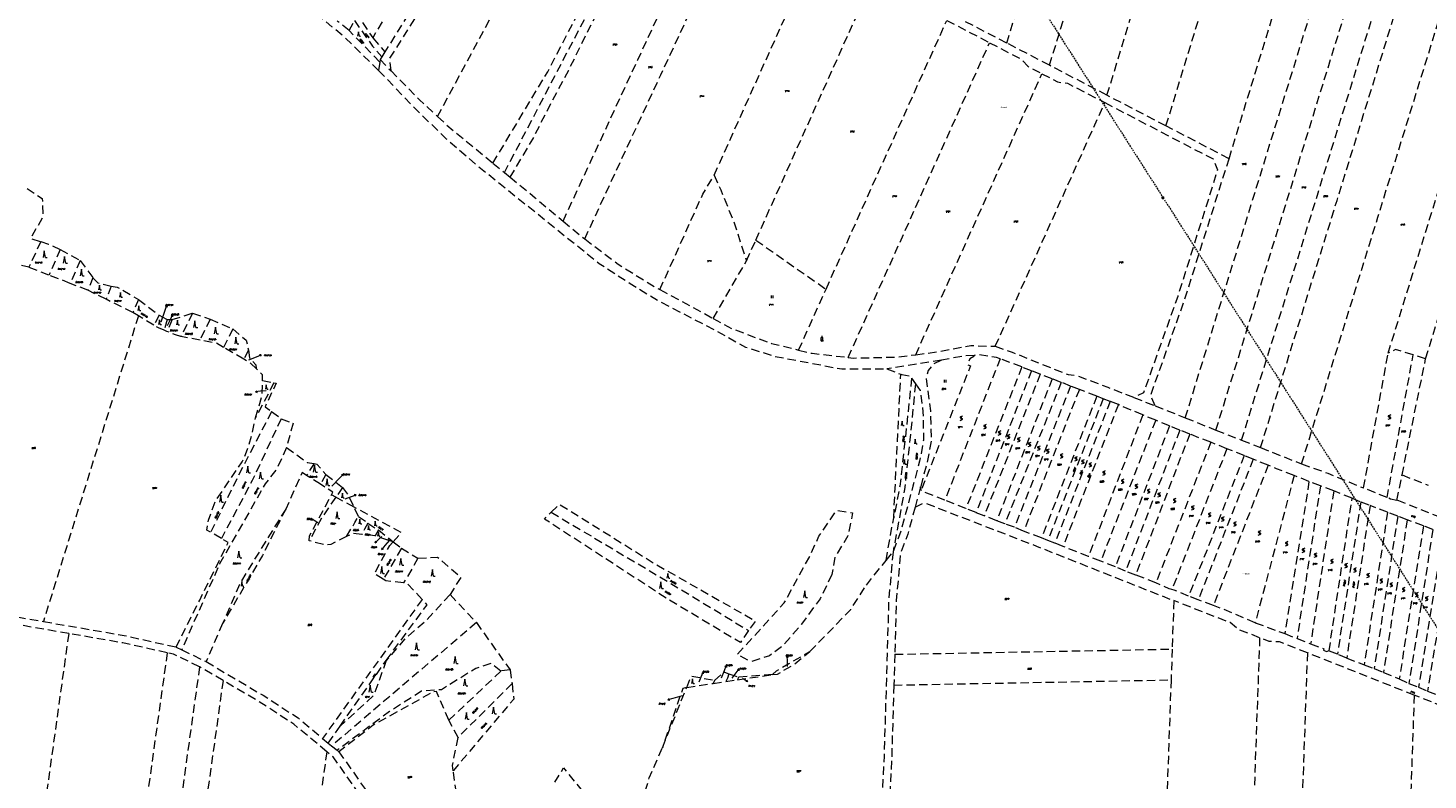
# Model space of a CAD drawing. Header units: metres. Extents: x -626722 to -621116, y -1178216 to -1174550.
# Tile 10 of 86: x -625652 to -624822, y -1176466 to -1176021. Entities that reach past the tile are written whole.
import ezdxf
from ezdxf.enums import TextEntityAlignment as Align

# ---------------------------------------------------------------- set-up
doc = ezdxf.new("R2010")
doc.units = ezdxf.units.M
doc.header["$MEASUREMENT"] = 0
doc.linetypes.add('DASHEDX2', pattern=[1.5, 1, -0.5])
doc.layers.add('8_kat_KN_Elektřina', color=172, linetype='DASHEDX2')
doc.layers.add('8_kat_KN_Pomístní_názvy', color=210, linetype='Continuous')
for name, color, linetype, lineweight in [('8_kat_KN_Hranice parcel', 200, 'DASHEDX2', 25), ('8_kat_KN_PČ popisy', 210, 'Continuous', 0), ('8_kat_KN_Značky budov', 7, 'Continuous', 0), ('8_kat_KN_Značky kultur', 7, 'Continuous', 0), ('8_kat_KN_Čísla parcel', 200, 'Continuous', 25)]:
    doc.layers.add(name, color=color, linetype=linetype, lineweight=lineweight)
doc.styles.add('Style-cs_Working', font='cs_Working.shx')
doc.styles.add('Style-ITALICS', font='ITALICS.shx')

# ---------------------------------------------------------------- blocks, each defined once
blk = doc.blocks.new('1029_70')
at = {"layer": '8_kat_KN_PČ popisy', "color": 6, "linetype": 'Continuous', "lineweight": 0}
for p, q in [((0, 0), (-2.89, -0.83)), ((-2.89, -0.83), (-2.06, -0.07)), ((-2.89, -0.83), (-1.78, -1.03))]:
    blk.add_line(p, q, dxfattribs=at)
blk = doc.blocks.new('1029_89')
at = {"layer": '8_kat_KN_PČ popisy', "color": 6, "linetype": 'Continuous', "lineweight": 0}
for p, q in [((0, 0), (-1.89, -2.33)), ((-1.89, -2.33), (-1.65, -1.24)), ((-1.89, -2.33), (-0.87, -1.87))]:
    blk.add_line(p, q, dxfattribs=at)
blk = doc.blocks.new('1029_90')
at = {"layer": '8_kat_KN_PČ popisy', "color": 6, "linetype": 'Continuous', "lineweight": 0}
for p, q in [((-2.99, -0.21), (-2.03, 0.36)), ((0, 0), (-2.99, -0.21)), ((-2.99, -0.21), (-1.96, -0.64))]:
    blk.add_line(p, q, dxfattribs=at)
blk = doc.blocks.new('1029_91')
at = {"layer": '8_kat_KN_PČ popisy', "color": 6, "linetype": 'Continuous', "lineweight": 0}
for p, q in [((0, 0), (2.8, 1.07)), ((2.8, 1.07), (1.69, 1.18)), ((2.8, 1.07), (2.05, 0.25))]:
    blk.add_line(p, q, dxfattribs=at)
blk = doc.blocks.new('1029_210')
at = {"layer": '8_kat_KN_PČ popisy', "color": 6, "linetype": 'Continuous', "lineweight": 0}
for p, q in [((0, 0), (-2.23, -2.01)), ((-2.23, -2.01), (-1.82, -0.97)), ((-2.23, -2.01), (-1.15, -1.71))]:
    blk.add_line(p, q, dxfattribs=at)
blk = doc.blocks.new('1029_211')
at = {"layer": '8_kat_KN_PČ popisy', "color": 6, "linetype": 'Continuous', "lineweight": 0}
for p, q in [((0, 0), (-2.57, 1.55)), ((-2.57, 1.55), (-1.46, 1.46)), ((-2.57, 1.55), (-1.97, 0.6))]:
    blk.add_line(p, q, dxfattribs=at)
blk = doc.blocks.new('1029_103')
at = {"layer": '8_kat_KN_PČ popisy', "color": 6, "linetype": 'Continuous', "lineweight": 0}
for p, q in [((0, 0), (2.82, 1.03)), ((2.82, 1.03), (1.71, 1.15)), ((2.82, 1.03), (2.05, 0.21))]:
    blk.add_line(p, q, dxfattribs=at)
blk = doc.blocks.new('1029_118')
at = {"layer": '8_kat_KN_PČ popisy', "color": 6, "linetype": 'Continuous', "lineweight": 0}
for p, q in [((0, 0), (2.08, 2.16)), ((2.08, 2.16), (1.03, 1.79)), ((2.08, 2.16), (1.75, 1.09))]:
    blk.add_line(p, q, dxfattribs=at)
blk = doc.blocks.new('1029_175')
at = {"layer": '8_kat_KN_PČ popisy', "color": 6, "linetype": 'Continuous', "lineweight": 0}
for p, q in [((-0.05, 3), (-0.54, 1.99)), ((0, 0), (-0.05, 3)), ((-0.05, 3), (0.47, 2.01))]:
    blk.add_line(p, q, dxfattribs=at)
blk = doc.blocks.new('1029_231')
at = {"layer": '8_kat_KN_PČ popisy', "color": 6, "linetype": 'Continuous', "lineweight": 0}
for p, q in [((0, 0), (1.81, 2.4)), ((1.81, 2.4), (0.8, 1.9)), ((1.81, 2.4), (1.6, 1.3))]:
    blk.add_line(p, q, dxfattribs=at)
blk = doc.blocks.new('1029_235')
at = {"layer": '8_kat_KN_PČ popisy', "color": 6, "linetype": 'Continuous', "lineweight": 0}
for p, q in [((0, 0), (1.12, 2.78)), ((1.12, 2.78), (0.29, 2.04)), ((1.12, 2.78), (1.21, 1.67))]:
    blk.add_line(p, q, dxfattribs=at)
blk = doc.blocks.new('1029_180')
at = {"layer": '8_kat_KN_PČ popisy', "color": 6, "linetype": 'Continuous', "lineweight": 0}
for p, q in [((0, 0), (2.55, -1.59)), ((2.55, -1.59), (1.43, -1.48)), ((2.55, -1.59), (1.96, -0.64))]:
    blk.add_line(p, q, dxfattribs=at)
blk = doc.blocks.new('1029_226')
at = {"layer": '8_kat_KN_PČ popisy', "color": 6, "linetype": 'Continuous', "lineweight": 0}
for p, q in [((0, 0), (1.27, 2.72)), ((1.27, 2.72), (0.39, 2.02)), ((1.27, 2.72), (1.3, 1.6))]:
    blk.add_line(p, q, dxfattribs=at)
blk = doc.blocks.new('1029_16')
at = {"layer": '8_kat_KN_PČ popisy', "color": 6, "linetype": 'Continuous', "lineweight": 0}
for p, q in [((0, 0), (0.98, 2.84)), ((0.98, 2.84), (0.18, 2.05)), ((0.98, 2.84), (1.12, 1.73))]:
    blk.add_line(p, q, dxfattribs=at)
blk = doc.blocks.new('3.08')
at = {"layer": '8_kat_KN_Značky kultur', "color": 7, "linetype": 'Continuous', "lineweight": 13}
for p, q in [((0, 4), (-0.75, 0)), ((0.75, 0), (0, 4)), ((0.75, 0), (1.75, 0))]:
    blk.add_line(p, q, dxfattribs=at)
blk = doc.blocks.new('3.08_1')
at = {"layer": '8_kat_KN_Značky kultur', "color": 7, "linetype": 'Continuous', "lineweight": 13}
for p, q in [((0, 2.68), (-0.5, 0)), ((0.5, 0), (0, 2.68)), ((0.5, 0), (1.17, 0))]:
    blk.add_line(p, q, dxfattribs=at)
blk = doc.blocks.new('3.03')
at = {"layer": '8_kat_KN_Značky kultur', "color": 7, "linetype": 'Continuous', "lineweight": 13}
for p, q in [((-0.75, 0), (0.55, 0.49)), ((0.75, 2.5), (-0.55, 2.02)), ((-0.55, 1.42), (0.55, 1.09)), ((0, 2.5), (0, 0))]:
    blk.add_line(p, q, dxfattribs=at)
for centre, start, end in [((-0.42, 1.72), 113.579, 246.421), ((0.42, 0.79), 293.574, 66.42599)]:
    blk.add_arc(centre, 0.329, start, end, dxfattribs=at)
blk = doc.blocks.new('3.06')
at = {"layer": '8_kat_KN_Značky kultur', "color": 7, "linetype": 'Continuous', "lineweight": 13}
for p, q in [((-0.51, 0), (-0.51, 1.5)), ((0.49, 0), (0.49, 1.5))]:
    blk.add_line(p, q, dxfattribs=at)
blk = doc.blocks.new('6.02')
at = {"layer": '8_kat_KN_Elektřina', "color": 7, "linetype": 'Continuous', "lineweight": 13}
for p, q in [((-0.5, 0.5), (0.5, 0.5)), ((-0.5, -0.5), (-0.5, 0.5)), ((-0.5, 0.3), (0.5, 0.3)), ((-0.5, 0.1), (0.5, 0.1)), ((-0.3, -0.5), (-0.3, 0.5)), ((-0.1, -0.5), (-0.1, 0.5)), ((0.1, -0.5), (0.1, 0.5)), ((0.3, -0.5), (0.3, 0.5)), ((0.5, -0.5), (0.5, 0.5)), ((-0.5, -0.1), (0.5, -0.1)), ((-0.5, -0.3), (0.5, -0.3)), ((-0.5, -0.5), (0.5, -0.5))]:
    blk.add_line(p, q, dxfattribs=at)
blk = doc.blocks.new('4.11')
at = {"layer": '8_kat_KN_Značky budov', "lineweight": 13}
for p, q in [((-0.5, 2), (0.5, 2)), ((-0.5, 0), (-0.5, 2)), ((0, 2), (0, 3)), ((0.5, 0), (0.5, 2))]:
    blk.add_line(p, q, dxfattribs=at)
for radius in [0.5, 0.0303]:
    blk.add_circle((0, 0), radius, dxfattribs=at)

msp = doc.modelspace()

# ---------------------------------------------------------------- linework, layer by layer
at = {"layer": '8_kat_KN_Elektřina', "lineweight": 13}
for p, q in [((-625169.26, -1175823.32), (-624979.21, -1176121.11)), ((-624979.21, -1176121.11), (-624772.63, -1176445.37))]:
    msp.add_line(p, q, dxfattribs=at)
at = {"layer": '8_kat_KN_Hranice parcel', "lineweight": 13, "ltscale": 5}
for p, q in [((-625071.86, -1176029.51), (-625018.92, -1175856.66)), ((-625046.51, -1176042.7), (-624995.22, -1175875.22)), ((-625012.43, -1176060.43), (-624962.79, -1175898.34)), ((-624977.43, -1176078.64), (-624928.81, -1175919.9)), ((-624940.05, -1176098.08), (-624894.61, -1175949.74)), ((-625245.35, -1176107.78), (-625185.8, -1175975.27)), ((-625220.66, -1176146.33), (-625151.74, -1175993)), ((-625461.91, -1176021.99), (-625469.01, -1176016.49)), ((-625461.91, -1176021.99), (-625458.68, -1176016.16)), ((-625179.05, -1176175.42), (-625107.42, -1176016.06)), ((-625107.42, -1176016.06), (-625082.02, -1176029.28)), ((-625071.86, -1176029.51), (-625096.37, -1176016.76)), ((-625443.68, -1176040.76), (-625461.91, -1176021.99)), ((-625454, -1176017.4), (-625447.72, -1176026.48)), ((-625447.72, -1176026.48), (-625440.64, -1176034.79)), ((-625046.51, -1176042.7), (-625071.86, -1176029.51)), ((-625443.68, -1176040.76), (-625444.36, -1176045.72)), ((-625443.48, -1176039.33), (-625443.68, -1176040.76)), ((-625442.4, -1176037.61), (-625443.48, -1176039.33)), ((-625443.48, -1176039.33), (-625436.99, -1176045.96)), ((-625440.64, -1176034.79), (-625442.4, -1176037.61)), ((-625125.87, -1176214.28), (-625050.99, -1176047.67)), ((-625012.43, -1176060.43), (-625046.51, -1176042.7)), ((-625078.65, -1176209.32), (-625013.7, -1176064.83)), ((-624977.43, -1176078.64), (-625012.43, -1176060.43)), ((-624940.05, -1176098.08), (-624977.43, -1176078.64)), ((-625376.56, -1176100.69), (-625369.75, -1176106.29)), ((-625369.75, -1176106.29), (-625366.36, -1176109.08)), ((-625334.95, -1176135.02), (-625322.14, -1176145.65)), ((-625644.71, -1176147.23), (-625651.7, -1176162.48)), ((-625226.22, -1176158.69), (-625220.66, -1176146.33)), ((-625220.66, -1176146.33), (-625179.05, -1176175.42)), ((-625633.21, -1176151.91), (-625621.25, -1176158.44)), ((-625651.7, -1176162.48), (-625656.05, -1176161.39)), ((-625639.86, -1176167.08), (-625651.7, -1176162.48)), ((-625621.25, -1176158.44), (-625613.74, -1176168.66)), ((-625246, -1176192.75), (-625226.22, -1176158.69)), ((-625627.22, -1176172), (-625639.86, -1176167.08)), ((-625616.74, -1176176.07), (-625627.22, -1176172)), ((-625613.74, -1176168.66), (-625616.74, -1176176.07)), ((-625603.01, -1176173.62), (-625605.94, -1176181.44)), ((-625605.94, -1176181.44), (-625616.74, -1176176.07)), ((-625590.05, -1176189.34), (-625605.94, -1176181.44)), ((-625586.76, -1176181.57), (-625590.05, -1176189.34)), ((-625586.76, -1176181.57), (-625574.49, -1176190.93)), ((-625277.59, -1176175.71), (-625246, -1176192.75)), ((-625195.27, -1176211.52), (-625179.05, -1176175.42)), ((-625586.82, -1176191.28), (-625643.13, -1176372.49)), ((-625586.82, -1176191.28), (-625590.05, -1176189.34)), ((-625577.71, -1176196.74), (-625586.82, -1176191.28)), ((-625574.49, -1176190.93), (-625569.74, -1176193.49)), ((-625566.83, -1176193.49), (-625554.71, -1176189.66)), ((-625554.71, -1176189.66), (-625561.64, -1176203.59)), ((-625554.71, -1176189.66), (-625544.29, -1176193.2)), ((-625569.86, -1176200.45), (-625571.55, -1176199.77)), ((-625569.74, -1176193.49), (-625566.83, -1176193.49)), ((-625544.29, -1176193.2), (-625550.26, -1176205.68)), ((-625544.29, -1176193.2), (-625530.8, -1176199.02)), ((-625530.8, -1176199.02), (-625536.26, -1176210.02)), ((-625550.26, -1176205.68), (-625561.64, -1176203.59)), ((-625524.28, -1176216.97), (-625536.26, -1176210.02)), ((-625521.6, -1176211.65), (-625524.28, -1176216.97)), ((-624860.27, -1176293.29), (-624845.68, -1176213.41)), ((-624846.33, -1176299.04), (-624830.86, -1176214.38)), ((-625110.61, -1176217.57), (-625143.01, -1176222.76)), ((-625143.01, -1176222.76), (-625134.69, -1176225.8)), ((-625075.81, -1176216.65), (-625108.56, -1176300.57)), ((-625062.95, -1176221.56), (-625096.07, -1176305.52)), ((-625057.23, -1176223.8), (-625090.06, -1176307.92)), ((-625062.95, -1176221.56), (-625075.81, -1176216.65)), ((-625057.23, -1176223.8), (-625062.95, -1176221.56)), ((-625051.98, -1176225.84), (-625057.23, -1176223.8)), ((-624837.46, -1176285.6), (-624823.45, -1176216.65)), ((-625506.42, -1176231.04), (-625517.4, -1176251.7)), ((-625513.16, -1176229.67), (-625506.42, -1176231.04)), ((-625138.92, -1176310.95), (-625134.69, -1176225.8)), ((-625128.31, -1176228.25), (-625125.97, -1176231.61)), ((-625051.98, -1176225.84), (-625085.25, -1176309.81)), ((-625044.93, -1176228.59), (-625077.76, -1176312.72)), ((-625039.6, -1176230.67), (-625072.98, -1176314.53)), ((-625034.02, -1176232.85), (-625067.36, -1176316.63)), ((-625044.93, -1176228.59), (-625051.98, -1176225.84)), ((-625039.6, -1176230.67), (-625044.93, -1176228.59)), ((-625034.02, -1176232.85), (-625039.6, -1176230.67)), ((-625028.82, -1176234.88), (-625034.02, -1176232.85)), ((-625028.82, -1176234.88), (-625061.84, -1176318.88)), ((-625018.5, -1176238.9), (-625051.27, -1176322.86)), ((-625014.65, -1176240.4), (-625047.45, -1176324.41)), ((-625018.5, -1176238.9), (-625028.82, -1176234.88)), ((-625014.65, -1176240.4), (-625018.5, -1176238.9)), ((-625010.51, -1176242.01), (-625014.65, -1176240.4)), ((-624996.48, -1176239.63), (-624983.86, -1176244.58)), ((-625507.8, -1176247.98), (-625502.13, -1176252.24)), ((-625010.51, -1176242.01), (-625043.3, -1176326.03)), ((-625005.69, -1176243.91), (-625038.48, -1176327.94)), ((-625005.69, -1176243.91), (-625010.51, -1176242.01)), ((-624991.2, -1176249.97), (-625005.69, -1176243.91)), ((-624991.2, -1176249.97), (-625023.37, -1176333.92)), ((-624983.55, -1176253.16), (-625016.17, -1176336.74)), ((-624975.35, -1176256.54), (-625007.47, -1176340.09)), ((-624983.55, -1176253.16), (-624991.2, -1176249.97)), ((-624966, -1176251.72), (-624947.82, -1176259.05)), ((-624969.23, -1176259.01), (-625001.39, -1176342.65)), ((-624963.38, -1176261.31), (-624995.38, -1176344.92)), ((-624950.89, -1176266.23), (-624983.42, -1176349.58)), ((-624963.38, -1176261.31), (-624969.23, -1176259.01)), ((-624950.89, -1176266.23), (-624963.38, -1176261.31)), ((-624941.28, -1176270.01), (-624950.89, -1176266.23)), ((-624947.82, -1176259.05), (-624932.59, -1176264.91)), ((-624932.59, -1176264.91), (-624921.35, -1176269.37)), ((-624941.28, -1176270.01), (-624973.88, -1176353.53)), ((-624931, -1176274.11), (-624964.04, -1176357.47)), ((-624931, -1176274.11), (-624941.28, -1176270.01)), ((-624925.71, -1176276.26), (-624931, -1176274.11)), ((-624921.35, -1176269.37), (-624897.02, -1176279.02)), ((-625482.65, -1176278.77), (-625487.08, -1176285.91)), ((-624925.71, -1176276.26), (-624958.27, -1176359.66)), ((-624916.9, -1176279.85), (-624949.34, -1176362.97)), ((-624916.9, -1176279.85), (-624925.71, -1176276.26)), ((-625478.84, -1176291.14), (-625487.08, -1176285.91)), ((-625475.6, -1176285.3), (-625478.84, -1176291.14)), ((-625475.6, -1176285.3), (-625465.79, -1176292.96)), ((-624901.49, -1176285.94), (-624924.5, -1176373.22)), ((-624892.63, -1176289.38), (-624907.01, -1176379.64)), ((-624892.63, -1176289.38), (-624901.49, -1176285.94)), ((-624885.89, -1176292.01), (-624892.63, -1176289.38)), ((-624840.53, -1176300.72), (-624837.46, -1176285.6)), ((-624837.46, -1176285.6), (-624822.06, -1176291.63)), ((-625469.79, -1176298.82), (-625472.38, -1176297.42)), ((-625465.79, -1176292.96), (-625469.79, -1176298.82)), ((-625458.88, -1176304.72), (-625469.79, -1176298.82)), ((-625122.95, -1176292.62), (-625126.22, -1176304.7)), ((-625122.67, -1176294.69), (-625122.95, -1176292.62)), ((-624885.89, -1176292.01), (-624899.73, -1176382.55)), ((-624877.99, -1176295.08), (-624891.66, -1176385.67)), ((-624877.99, -1176295.08), (-624885.89, -1176292.01)), ((-624880.72, -1176389.85), (-624867.1, -1176299.41)), ((-624867.1, -1176299.41), (-624877.99, -1176295.08)), ((-624867.1, -1176299.41), (-624861.88, -1176301.49)), ((-624846.33, -1176299.04), (-624860.27, -1176293.29)), ((-625456.28, -1176310.13), (-625458.88, -1176304.72)), ((-625096.07, -1176305.52), (-625108.56, -1176300.57)), ((-625090.06, -1176307.92), (-625096.07, -1176305.52)), ((-624861.88, -1176301.49), (-624875.79, -1176391.87)), ((-624856.41, -1176303.67), (-624870.28, -1176394.13)), ((-624861.88, -1176301.49), (-624856.41, -1176303.67)), ((-624846.06, -1176307.7), (-624859.88, -1176398.12)), ((-624840, -1176310.01), (-624846.06, -1176307.7)), ((-625456.28, -1176310.13), (-625450.76, -1176314.11)), ((-625450.76, -1176314.11), (-625444.48, -1176318.22)), ((-625143.42, -1176336.26), (-625138.92, -1176310.95)), ((-625085.25, -1176309.81), (-625090.06, -1176307.92)), ((-625077.76, -1176312.72), (-625085.25, -1176309.81)), ((-625072.98, -1176314.53), (-625077.76, -1176312.72)), ((-625067.36, -1176316.63), (-625072.98, -1176314.53)), ((-624840, -1176310.01), (-624853.96, -1176400.43)), ((-624834.35, -1176312.15), (-624848.5, -1176402.63)), ((-624834.35, -1176312.15), (-624840, -1176310.01)), ((-624824.76, -1176315.8), (-624839.12, -1176406.47)), ((-624824.76, -1176315.8), (-624834.35, -1176312.15)), ((-624819.17, -1176317.95), (-624824.76, -1176315.8)), ((-625537.56, -1176323.3), (-625543.95, -1176319.55)), ((-625446.41, -1176321.72), (-625454.34, -1176320.87)), ((-625444.48, -1176318.22), (-625446.41, -1176321.72)), ((-625438.84, -1176324.2), (-625446.41, -1176321.72)), ((-625444.48, -1176318.22), (-625438.33, -1176323.15)), ((-625438.84, -1176324.2), (-625438.33, -1176323.15)), ((-625435.75, -1176325.21), (-625438.84, -1176324.2)), ((-625438.33, -1176323.15), (-625435.75, -1176325.21)), ((-625061.84, -1176318.88), (-625067.36, -1176316.63)), ((-625051.27, -1176322.86), (-625061.84, -1176318.88)), ((-625047.45, -1176324.41), (-625051.27, -1176322.86)), ((-625043.3, -1176326.03), (-625047.45, -1176324.41)), ((-624819.17, -1176317.95), (-624833.33, -1176409.17)), ((-624812.95, -1176320.41), (-624827.75, -1176411.47)), ((-624807.48, -1176322.58), (-624822.3, -1176413.74)), ((-625430.83, -1176329.01), (-625441.58, -1176347.43)), ((-625435.75, -1176325.21), (-625430.83, -1176329.01)), ((-625430.83, -1176329.01), (-625421.02, -1176334.97)), ((-625143.42, -1176336.26), (-625139.3, -1176331.11)), ((-625038.48, -1176327.94), (-625043.3, -1176326.03)), ((-625023.37, -1176333.92), (-625038.48, -1176327.94)), ((-625155.13, -1176350.89), (-625143.42, -1176336.26)), ((-625016.17, -1176336.74), (-625023.37, -1176333.92)), ((-625007.47, -1176340.09), (-625016.17, -1176336.74)), ((-625001.39, -1176342.65), (-625007.47, -1176340.09)), ((-624995.38, -1176344.92), (-625001.39, -1176342.65)), ((-624983.42, -1176349.58), (-624995.38, -1176344.92)), ((-625402.01, -1176356.54), (-625386.37, -1176373.14)), ((-624958.27, -1176359.66), (-624964.04, -1176357.47)), ((-625418.49, -1176359.39), (-625477.55, -1176441.79)), ((-624972.78, -1176360.08), (-624973.8, -1176388.84)), ((-624949.34, -1176362.97), (-624958.27, -1176359.66)), ((-625536.86, -1176373.71), (-625546.64, -1176396.29)), ((-625386.37, -1176373.14), (-625472.21, -1176446.21)), ((-625386.37, -1176373.14), (-625366.44, -1176401.09)), ((-624924.5, -1176373.22), (-624907.01, -1176379.64)), ((-624907.01, -1176379.64), (-624899.73, -1176382.55)), ((-624899.73, -1176382.55), (-624891.66, -1176385.67)), ((-625564.44, -1176387.61), (-625561.1, -1176389.24)), ((-625561.1, -1176389.24), (-625546.64, -1176396.29)), ((-625138.23, -1176391.92), (-624973.8, -1176388.84)), ((-624973.8, -1176388.84), (-624974.44, -1176407.1)), ((-624875.79, -1176391.87), (-624880.72, -1176389.85)), ((-625467.22, -1176434.52), (-625439.88, -1176395.59)), ((-625138.23, -1176391.92), (-625138.79, -1176410.18)), ((-624830.23, -1176416.18), (-624893.58, -1176391.08)), ((-624870.28, -1176394.13), (-624875.79, -1176391.87)), ((-624870.28, -1176394.13), (-624859.88, -1176398.12)), ((-624859.88, -1176398.12), (-624853.96, -1176400.43)), ((-625536.6, -1176407.44), (-625550.57, -1176399.37)), ((-625371.81, -1176401.83), (-625402.75, -1176431.04)), ((-625366.44, -1176401.09), (-625371.81, -1176401.83)), ((-625366.44, -1176401.09), (-625365.21, -1176409.32)), ((-625245.17, -1176407.4), (-625245.9, -1176409.18)), ((-625238.38, -1176408.06), (-625231.6, -1176407.05)), ((-625236.6, -1176403.52), (-625230.92, -1176405.49)), ((-625231.6, -1176407.05), (-625210.82, -1176403.96)), ((-625230.92, -1176405.49), (-625231.6, -1176407.05)), ((-625210.82, -1176403.96), (-625230.92, -1176405.49)), ((-625138.79, -1176410.18), (-624974.44, -1176407.1)), ((-624974.44, -1176407.1), (-624978.73, -1176528.72)), ((-624853.96, -1176400.43), (-624848.5, -1176402.63)), ((-624848.5, -1176402.63), (-624839.12, -1176406.47)), ((-624839.12, -1176406.47), (-624833.33, -1176409.17)), ((-625365.21, -1176409.32), (-625397.25, -1176441.25)), ((-625276.04, -1176447.29), (-625261.66, -1176411.53)), ((-625261.66, -1176411.53), (-625245.9, -1176409.18)), ((-625245.9, -1176409.18), (-625238.38, -1176408.06)), ((-624833.33, -1176409.17), (-624827.75, -1176411.47)), ((-624827.75, -1176411.47), (-624822.3, -1176413.74)), ((-624822.3, -1176413.74), (-624816.38, -1176416.14)), ((-624792.13, -1176431.17), (-624830.23, -1176416.18)), ((-625397.25, -1176441.25), (-625402.75, -1176431.04)), ((-625474.26, -1176444.55), (-625467.22, -1176434.52)), ((-625477.55, -1176441.79), (-625474.26, -1176444.55)), ((-625474.26, -1176444.55), (-625472.21, -1176446.21)), ((-625472.21, -1176446.21), (-625468.98, -1176448.85)), ((-625468.98, -1176448.85), (-625467.98, -1176449.66)), ((-625475.09, -1176449.67), (-625500.04, -1176629.25)), ((-625398.26, -1176474.27), (-625400.08, -1176460.99))]:
    msp.add_line(p, q, dxfattribs=at)
at = {"layer": '8_kat_KN_Hranice parcel', "lineweight": 13, "ltscale": 5, "flags": 128}
for points in [[(-625436.99, -1176045.96), (-625437.63, -1176038.5), (-625402.72, -1175983.07), (-625346.31, -1175883.07)], [(-625409.44, -1176073.03), (-625361.66, -1175984.39), (-625313.89, -1175895.75)], [(-625376.56, -1176100.69), (-625344.07, -1176046.55), (-625301.51, -1175964.5), (-625287.42, -1175936.35), (-625275.45, -1175916.85)], [(-625369.75, -1176106.29), (-625314.52, -1176000.57), (-625292.75, -1175956.29), (-625273.26, -1175921.18)], [(-625444.36, -1176045.72), (-625465.08, -1176025.54), (-625472.02, -1176019.87), (-625497.1, -1175998.6), (-625522.71, -1175968.05), (-625554.24, -1175928.36)], [(-625366.36, -1176109.08), (-625352.86, -1176086.39), (-625345.49, -1176071.69), (-625331.63, -1176045.61), (-625320.03, -1176022.01), (-625270.65, -1175926.34)], [(-625334.95, -1176135.02), (-625290.61, -1176039.4), (-625246.27, -1175943.78)], [(-625322.14, -1176145.65), (-625277.07, -1176048.44), (-625231.99, -1175951.24)], [(-624966, -1176251.72), (-624921.26, -1176107.1), (-624876.52, -1175962.47), (-624874.86, -1175958.24)], [(-625409.94, -1175966.39), (-625445.45, -1176022.13), (-625447.72, -1176026.48)], [(-624947.82, -1176259.05), (-624902.43, -1176112.3), (-624857.03, -1175965.54)], [(-624932.59, -1176264.91), (-624887.24, -1176118.32), (-624841.9, -1175971.73)], [(-625406.64, -1175980.86), (-625427.16, -1176013.25), (-625440.64, -1176034.79)], [(-624921.35, -1176269.37), (-624876.02, -1176122.85), (-624830.69, -1175976.32)], [(-624897.02, -1176279.02), (-624851.75, -1176132.67), (-624806.47, -1175986.31)], [(-624845.68, -1176213.41), (-624812.32, -1176105.56), (-624778.95, -1175997.7)], [(-624823.45, -1176216.65), (-624791.16, -1176111.3), (-624758.94, -1176006.12)], [(-625458.68, -1176016.16), (-625447.89, -1176031.37), (-625442.4, -1176037.61)], [(-625165.88, -1176215.89), (-625123.95, -1176122.59), (-625082.02, -1176029.28)], [(-625082.02, -1176029.28), (-625063.53, -1176038.9), (-625059.43, -1176043.28), (-625050.99, -1176047.67)], [(-625444.36, -1176045.72), (-625423.83, -1176067.21), (-625404.25, -1176086.27), (-625385.51, -1176102.37), (-625367.91, -1176116.49), (-625313.47, -1176160.2), (-625295.27, -1176171.99), (-625278.4, -1176182.36), (-625245.24, -1176199.51), (-625226.78, -1176209.74), (-625209.62, -1176215.23), (-625169.74, -1176222.73), (-625143.01, -1176222.76)], [(-625436.99, -1176045.96), (-625420.06, -1176063.25), (-625409.44, -1176073.03)], [(-625050.99, -1176047.67), (-625041.69, -1176052.51), (-625035.75, -1176053.35), (-625013.7, -1176064.83)], [(-625013.7, -1176064.83), (-624949.53, -1176098.22), (-624946.85, -1176104.69), (-624970.5, -1176179.82), (-624990.78, -1176236.96), (-624996.48, -1176239.63)], [(-625409.44, -1176073.03), (-625404.14, -1176077.9), (-625381.57, -1176096.57), (-625376.56, -1176100.69)], [(-624983.86, -1176244.58), (-624986.57, -1176238.56), (-624966.23, -1176181.25), (-624940.05, -1176098.08)], [(-625277.59, -1176175.71), (-625252.07, -1176119.05), (-625245.35, -1176107.78)], [(-625245.35, -1176107.78), (-625241.48, -1176116.5), (-625233.24, -1176136.78), (-625226.22, -1176158.69)], [(-625652.84, -1176115.73), (-625643.79, -1176121.69), (-625643.48, -1176132.75), (-625650.84, -1176145.38), (-625644.71, -1176147.23)], [(-625366.36, -1176109.08), (-625351.55, -1176121.25), (-625334.95, -1176135.02)], [(-625644.71, -1176147.23), (-625640.11, -1176148.65), (-625633.21, -1176151.91)], [(-625322.14, -1176145.65), (-625302.29, -1176160.6), (-625280.95, -1176173.9), (-625277.59, -1176175.71)], [(-625633.21, -1176151.91), (-625639.06, -1176165.31), (-625639.86, -1176167.08)], [(-625621.25, -1176158.44), (-625626.7, -1176170.81), (-625627.22, -1176172)], [(-625613.74, -1176168.66), (-625610.83, -1176171.64), (-625603.01, -1176173.62)], [(-625603.01, -1176173.62), (-625599.33, -1176174.19), (-625586.76, -1176181.57)], [(-625574.49, -1176190.93), (-625577.24, -1176195.9), (-625577.71, -1176196.74)], [(-625571.55, -1176199.77), (-625574.91, -1176198.42), (-625577.71, -1176196.74)], [(-625569.74, -1176193.49), (-625571.34, -1176199.03), (-625571.55, -1176199.77)], [(-625566.83, -1176193.49), (-625569.63, -1176199.93), (-625569.86, -1176200.45)], [(-625530.8, -1176199.02), (-625522.82, -1176205.69), (-625521.6, -1176211.65)], [(-625246, -1176192.75), (-625234.44, -1176198.98), (-625211.33, -1176207.6), (-625195.27, -1176211.52)], [(-625561.64, -1176203.59), (-625564.79, -1176202.49), (-625569.86, -1176200.45)], [(-625536.26, -1176210.02), (-625540.75, -1176207.42), (-625550.26, -1176205.68)], [(-625521.6, -1176211.65), (-625520.83, -1176216.05), (-625517.15, -1176220.31), (-625516.92, -1176222.54)], [(-625195.27, -1176211.52), (-625187.34, -1176213.46), (-625165.88, -1176215.89)], [(-625165.88, -1176215.89), (-625162.66, -1176216.25), (-625136.67, -1176215.7), (-625125.87, -1176214.28)], [(-625125.87, -1176214.28), (-625112.16, -1176212.47), (-625093.21, -1176208.8), (-625078.65, -1176209.32)], [(-625091.12, -1176214.67), (-625091.45, -1176215.39), (-625093.77, -1176216.75), (-625095.17, -1176220.31), (-625093.38, -1176220.91), (-625122.67, -1176294.69)], [(-625091.12, -1176214.67), (-625097.97, -1176215.19), (-625110.61, -1176217.57)], [(-625075.81, -1176216.65), (-625077.86, -1176215.87), (-625087.96, -1176214.43), (-625091.12, -1176214.67)], [(-625078.65, -1176209.32), (-625068.74, -1176212.79), (-625035.52, -1176226.08), (-625030.42, -1176226.66), (-625011.83, -1176233.61), (-624996.48, -1176239.63)], [(-624830.86, -1176214.38), (-624841.25, -1176211.2), (-624845.68, -1176213.41)], [(-624823.45, -1176216.65), (-624829.53, -1176214.79), (-624830.86, -1176214.38)], [(-625516.92, -1176222.54), (-625520.06, -1176219.42), (-625524.28, -1176216.97)], [(-625513.16, -1176229.67), (-625513.3, -1176226.14), (-625516.92, -1176222.54)], [(-625110.61, -1176217.57), (-625115.22, -1176219.71), (-625118.42, -1176223.59), (-625119.67, -1176228.46), (-625117.08, -1176247.55), (-625116.68, -1176265.24), (-625119.09, -1176278.17), (-625122.95, -1176292.62)], [(-625517.4, -1176251.7), (-625513.51, -1176239.09), (-625513.16, -1176229.67)], [(-625506.42, -1176231.04), (-625505.19, -1176231.23), (-625511.63, -1176245.14), (-625507.8, -1176247.98)], [(-625125.97, -1176231.61), (-625123.23, -1176235.55), (-625121.54, -1176248.15), (-625121.21, -1176264.92), (-625123.51, -1176277.35), (-625127.47, -1176292.15), (-625134.92, -1176319.59), (-625139.3, -1176331.11)], [(-625125.97, -1176231.61), (-625126.57, -1176237.53), (-625129.69, -1176268.43), (-625132.44, -1176294.26), (-625139.3, -1176331.11)], [(-625128.31, -1176228.25), (-625128.91, -1176233.92), (-625132.17, -1176264.69), (-625135.24, -1176292.22), (-625138.92, -1176310.95)], [(-625134.69, -1176225.8), (-625134.04, -1176226.04), (-625129.32, -1176226.8), (-625128.31, -1176228.25)], [(-625507.8, -1176247.98), (-625527.58, -1176286.04), (-625543.95, -1176319.55)], [(-624983.86, -1176244.58), (-624979.36, -1176246.34), (-624966, -1176251.72)], [(-625543.95, -1176319.55), (-625546.17, -1176318.25), (-625545.32, -1176312.42), (-625541.08, -1176300.98), (-625525.29, -1176277.88), (-625523.28, -1176273.53), (-625519.46, -1176262.01), (-625517.4, -1176251.7)], [(-625502.13, -1176252.24), (-625519.3, -1176288.88), (-625537.56, -1176323.3)], [(-625502.13, -1176252.24), (-625495.07, -1176254.93), (-625498.91, -1176269.26)], [(-624975.35, -1176256.54), (-624981.54, -1176254), (-624983.55, -1176253.16)], [(-624969.23, -1176259.01), (-624971.85, -1176257.98), (-624975.35, -1176256.54)], [(-625498.91, -1176269.26), (-625504.89, -1176282.35), (-625511.64, -1176290.86), (-625538.62, -1176338.26), (-625561.1, -1176389.24)], [(-625498.91, -1176269.26), (-625486.64, -1176278.2), (-625482.65, -1176278.77)], [(-625482.65, -1176278.77), (-625480.97, -1176279.2), (-625475.6, -1176285.3)], [(-624901.49, -1176285.94), (-624911.91, -1176281.88), (-624916.9, -1176279.85)], [(-624897.02, -1176279.02), (-624881.44, -1176284.56), (-624860.27, -1176293.29)], [(-625487.08, -1176285.91), (-625489.75, -1176284.21), (-625499.41, -1176305.8)], [(-625472.38, -1176297.42), (-625471.52, -1176295.79), (-625478.84, -1176291.14)], [(-625485.6, -1176324.63), (-625485.25, -1176321.65), (-625472.38, -1176297.42)], [(-625469.79, -1176298.82), (-625477.91, -1176310.73), (-625485.6, -1176324.63)], [(-625465.79, -1176292.96), (-625462.42, -1176297.36), (-625458.88, -1176304.72)], [(-625108.56, -1176300.57), (-625119.31, -1176296.34), (-625122.67, -1176294.69)], [(-624840.53, -1176300.72), (-624844.35, -1176299.86), (-624846.33, -1176299.04)], [(-625499.41, -1176305.8), (-625513.29, -1176333.43), (-625536.86, -1176373.71)], [(-625499.41, -1176305.8), (-625526.05, -1176348.76), (-625536.86, -1176373.71)], [(-625435.75, -1176325.21), (-625430.79, -1176319.91), (-625458.88, -1176304.72)], [(-625224.92, -1176377.84), (-625229.82, -1176384.94), (-625273.06, -1176359.11), (-625346.04, -1176311.71), (-625342.05, -1176307.74)], [(-625342.05, -1176307.74), (-625337.14, -1176302.92), (-625280.72, -1176338.11), (-625220.93, -1176372.17), (-625224.92, -1176377.84)], [(-625342.05, -1176307.74), (-625277.96, -1176345.77), (-625224.92, -1176377.84)], [(-625175.55, -1176344.64), (-625182.6, -1176359.11), (-625193.64, -1176374.15), (-625204.68, -1176386.92), (-625212.65, -1176392.88), (-625223.69, -1176396.29), (-625231.66, -1176392.03), (-625203.76, -1176361.38), (-625188.73, -1176333.85), (-625183.21, -1176321.93), (-625172.79, -1176306.61), (-625163.28, -1176308.03), (-625166.04, -1176321.65), (-625173.71, -1176334.14), (-625175.55, -1176344.64)], [(-625126.22, -1176304.7), (-625130.58, -1176320.77), (-625134.87, -1176332.13), (-625137.36, -1176360.07), (-625138.23, -1176391.92)], [(-625126.22, -1176304.7), (-625120.8, -1176302.02), (-625054.16, -1176327.79), (-624972.78, -1176360.08)], [(-624846.06, -1176307.7), (-624851.31, -1176305.71), (-624856.41, -1176303.67)], [(-624445.04, -1176457.5), (-624470.61, -1176447.28), (-624504.11, -1176433.69), (-624560.58, -1176411.03), (-624588.38, -1176399.81), (-624643.97, -1176377.32), (-624698.34, -1176356.19), (-624717.61, -1176348.68), (-624760.07, -1176332.14), (-624786.45, -1176322.02), (-624839.41, -1176300.97), (-624840.53, -1176300.72)], [(-625463.3, -1176322.14), (-625458.45, -1176313.86), (-625456.28, -1176310.13)], [(-625450.76, -1176314.11), (-625452.64, -1176317.66), (-625454.34, -1176320.87)], [(-625564.44, -1176387.61), (-625550.47, -1176359.86), (-625533.56, -1176325.64), (-625537.56, -1176323.3)], [(-625463.3, -1176322.14), (-625472.77, -1176326.76), (-625475.43, -1176327.24), (-625485.6, -1176324.63)], [(-625454.34, -1176320.87), (-625459.55, -1176320.31), (-625463.3, -1176322.14)], [(-625441.58, -1176347.43), (-625446.79, -1176344.09), (-625437.77, -1176327.37), (-625435.75, -1176325.21)], [(-625139.3, -1176331.11), (-625141.86, -1176359.81), (-625144.6, -1176452.32), (-625148.16, -1176524.57), (-625151.65, -1176584.75), (-625152.83, -1176617.99)], [(-625421.02, -1176334.97), (-625427.91, -1176346.99), (-625429.66, -1176349.54)], [(-625421.02, -1176334.97), (-625409.37, -1176334.4), (-625395.57, -1176346.18), (-625402.01, -1176356.54)], [(-625429.66, -1176349.54), (-625440.07, -1176348.4), (-625441.58, -1176347.43)], [(-625402.01, -1176356.54), (-625416.58, -1176372.31), (-625428.54, -1176382.53), (-625439.88, -1176395.59)], [(-625418.49, -1176359.39), (-625427.62, -1176349.76), (-625429.66, -1176349.54)], [(-625188.63, -1176390.31), (-625164.38, -1176365.34), (-625155.13, -1176350.89)], [(-624973.88, -1176353.53), (-624975.54, -1176353.14), (-624983.42, -1176349.58)], [(-624964.04, -1176357.47), (-624972.64, -1176353.83), (-624973.88, -1176353.53)], [(-625717.9, -1176360.44), (-625683.21, -1176365.44), (-625643.13, -1176372.49)], [(-625439.88, -1176395.59), (-625415.54, -1176362.5), (-625418.49, -1176359.39)], [(-624921.9, -1176382.09), (-624934.82, -1176377.07), (-624939.36, -1176373.16), (-624972.78, -1176360.08)], [(-624924.5, -1176373.22), (-624945.19, -1176364.51), (-624949.34, -1176362.97)], [(-625628.14, -1176379.65), (-625683.92, -1176369.89), (-625692.53, -1176368.65)], [(-625643.13, -1176372.49), (-625595.24, -1176380.75), (-625564.44, -1176387.61)], [(-625628.14, -1176379.65), (-625643.88, -1176492.94), (-625659.61, -1176606.23)], [(-625569.74, -1176391.04), (-625596.11, -1176385.17), (-625628.14, -1176379.65)], [(-624921.9, -1176382.09), (-624928.46, -1176568.01), (-624935.02, -1176753.93)], [(-624893.58, -1176391.08), (-624910.18, -1176384.52), (-624916.18, -1176384.32), (-624921.9, -1176382.09)], [(-625210.82, -1176403.96), (-625208.36, -1176401.68), (-625201, -1176397.42), (-625188.63, -1176390.31)], [(-625210.82, -1176403.96), (-625207.86, -1176403.73), (-625198.49, -1176398.2), (-625188.63, -1176390.31)], [(-624891.66, -1176385.67), (-624883.78, -1176388.72), (-624884.1, -1176389.5), (-624882.16, -1176390.21), (-624880.72, -1176389.85)], [(-625569.74, -1176391.04), (-625585.28, -1176502.88), (-625600.82, -1176614.71)], [(-625550.57, -1176399.37), (-625565.94, -1176391.89), (-625569.74, -1176391.04)], [(-625546.64, -1176396.29), (-625512.9, -1176416.21), (-625492.05, -1176429.67), (-625477.55, -1176441.79)], [(-625371.81, -1176401.83), (-625377.64, -1176397.29), (-625386.8, -1176400.32), (-625407.07, -1176412.9), (-625418.88, -1176413.81), (-625437.89, -1176425.87), (-625468.98, -1176448.85)], [(-625439.88, -1176395.59), (-625447.24, -1176416.3), (-625467.22, -1176434.52)], [(-624893.58, -1176391.08), (-624899.91, -1176570.67), (-624906.25, -1176750.25)], [(-625550.57, -1176399.37), (-625565.73, -1176508.48), (-625580.89, -1176617.58)], [(-625536.6, -1176407.44), (-625551.35, -1176513.58), (-625566.09, -1176619.72)], [(-625475.09, -1176449.67), (-625494.72, -1176433.3), (-625515.27, -1176420.04), (-625536.6, -1176407.44)], [(-625261.66, -1176411.53), (-625258.95, -1176404.8), (-625245.17, -1176407.4)], [(-625245.17, -1176407.4), (-625239.33, -1176402.53), (-625236.6, -1176403.52)], [(-625236.6, -1176403.52), (-625237.54, -1176406.09), (-625238.38, -1176408.06)], [(-625402.75, -1176431.04), (-625410.02, -1176414.05), (-625411.86, -1176414.14), (-625447.64, -1176434.02), (-625467.98, -1176449.66)], [(-625365.21, -1176409.32), (-625364.22, -1176418.48), (-625400.08, -1176460.99)], [(-625261.66, -1176411.53), (-625264.01, -1176412.21), (-625276.04, -1176447.29)], [(-625138.79, -1176410.18), (-625140.1, -1176452.5), (-625143.22, -1176515.74), (-625141.5, -1176521.49), (-625142.02, -1176531.77)], [(-624830.23, -1176416.18), (-624835.94, -1176577.89), (-624841.64, -1176739.6)], [(-625400.08, -1176460.99), (-625400.52, -1176457.82), (-625397.25, -1176441.25)], [(-625292.58, -1176494.68), (-625283.85, -1176465.2), (-625276.04, -1176447.29)], [(-625434.24, -1176514.26), (-625447.17, -1176487.51), (-625459.51, -1176469.43), (-625471.3, -1176452.77), (-625475.09, -1176449.67)], [(-625467.98, -1176449.66), (-625455.81, -1176466.86), (-625443.29, -1176485.22), (-625425.96, -1176519.69)], [(-625339.9, -1176467.81), (-625334.69, -1176459.29), (-625320.59, -1176476.61), (-625296.36, -1176503.57)]]:
    msp.add_lwpolyline(points, dxfattribs=at)
at = {"layer": '8_kat_KN_PČ popisy', "lineweight": 0}
for p, q in [((-625573.22, -1176194.81), (-625570.87, -1176187.85)), ((-625569.45, -1176196.88), (-625567.83, -1176193.34)), ((-625521.36, -1176217.24), (-625516.74, -1176215.47)), ((-625511.1, -1176235.77), (-625514.34, -1176236)), ((-625472.1, -1176292.25), (-625467.5, -1176287.49)), ((-625464.12, -1176299.65), (-625460.48, -1176298.35)), ((-625480.47, -1176313.91), (-625481.65, -1176313.2)), ((-625442.36, -1176322.05), (-625444.26, -1176323.74)), ((-625437.88, -1176324.18), (-625440.58, -1176327.47)), ((-625201.86, -1176399.19), (-625201.93, -1176395.9)), ((-625254.3, -1176408.35), (-625253.06, -1176405.27)), ((-625241.07, -1176405.87), (-625239.33, -1176401.47)), ((-625234.72, -1176406.17), (-625232.34, -1176402.99)), ((-625228.64, -1176406.11), (-625227.94, -1176406.55)), ((-625264.39, -1176416.52), (-625269.9, -1176418.08))]:
    msp.add_line(p, q, dxfattribs=at)

# ---------------------------------------------------------------- block references
at = {"layer": '8_kat_KN_Elektřina', "lineweight": 13}
msp.add_blockref('6.02', (-624979.21, -1176121.11), dxfattribs=at)
at = {"layer": '8_kat_KN_PČ popisy', "lineweight": 0}
for name, p in [('1029_16', (-625570.87, -1176187.85)), ('1029_226', (-625567.83, -1176193.34)), ('1029_91', (-625516.74, -1176215.47)), ('1029_90', (-625514.34, -1176236)), ('1029_118', (-625467.5, -1176287.49)), ('1029_103', (-625460.48, -1176298.35)), ('1029_211', (-625481.65, -1176313.2)), ('1029_210', (-625444.26, -1176323.74)), ('1029_89', (-625440.58, -1176327.47)), ('1029_235', (-625239.33, -1176401.47)), ('1029_175', (-625201.93, -1176395.9)), ('1029_235', (-625253.06, -1176405.27)), ('1029_231', (-625232.34, -1176402.99)), ('1029_180', (-625227.94, -1176406.55)), ('1029_70', (-625269.9, -1176418.08))]:
    msp.add_blockref(name, p, dxfattribs=at)
at = {"layer": '8_kat_KN_Značky budov', "lineweight": 13}
msp.add_blockref('4.11', (-625181.33, -1176206), dxfattribs=at)
at = {"layer": '8_kat_KN_Značky kultur', "lineweight": 13}
for name, p in [('3.08_1', (-625456.28, -1176025.47)), ('3.08', (-625642.61, -1176156.6)), ('3.08', (-625630.59, -1176160.1)), ('3.08', (-625620.62, -1176167.62)), ('3.08_1', (-625609.91, -1176175.75)), ('3.08_1', (-625597.49, -1176180.15)), ('3.06', (-625210.82, -1176180.73)), ('3.08_1', (-625586.62, -1176188.02)), ('3.08_1', (-625574.3, -1176196.29)), ('3.08_1', (-625563.69, -1176196.51)), ('3.08', (-625553.4, -1176198.15)), ('3.08', (-625541.12, -1176201.89)), ('3.08', (-625528.93, -1176207.89)), ('3.08_1', (-625510.97, -1176234.8)), ('3.06', (-625108.26, -1176230.74)), ('3.08_1', (-625133.93, -1176256.29)), ('3.03', (-625098.83, -1176253.21)), ('3.03', (-625084.75, -1176258.23)), ('3.03', (-624844.89, -1176252.52)), ('3.08_1', (-625126.13, -1176267.08)), ('3.03', (-625076.16, -1176261.95)), ('3.03', (-625070.79, -1176264.12)), ('3.03', (-625064.74, -1176265.97)), ('3.03', (-625058.32, -1176268.75)), ('3.03', (-625052.88, -1176270.94)), ('3.03', (-625047.51, -1176272.78)), ('3.03', (-625039.32, -1176275.57)), ('3.08', (-625522, -1176284.34)), ('3.08', (-625482.37, -1176283.87)), ('3.08_1', (-625132.51, -1176279.1)), ('3.03', (-625030.76, -1176277.25)), ('3.03', (-625026.72, -1176279.09)), ('3.03', (-625022.3, -1176280.82)), ('3.08', (-625514.37, -1176287.93)), ('3.08', (-625474.94, -1176291.91)), ('3.03', (-625014.19, -1176285.69)), ('3.03', (-625003.16, -1176290.67)), ('3.03', (-624994.93, -1176293.56)), ('3.08', (-625538, -1176301.64)), ('3.08_1', (-625465.86, -1176299.14)), ('3.03', (-624987.72, -1176296.47)), ('3.03', (-624981.48, -1176298.6)), ('3.03', (-624972.32, -1176302.02)), ('3.08', (-625469.03, -1176311.41)), ('3.03', (-624961.52, -1176306.34)), ('3.08_1', (-625455.57, -1176314.53)), ('3.08_1', (-625450.34, -1176318.14)), ('3.08_1', (-625446.31, -1176315.66)), ('3.03', (-624951.54, -1176310.5)), ('3.03', (-624943.78, -1176313)), ('3.03', (-624936.54, -1176315.9)), ('3.08_1', (-625444.51, -1176321.92)), ('3.03', (-624921.96, -1176321.2)), ('3.08', (-625527.19, -1176334.74)), ('3.03', (-624905.84, -1176327.64)), ('3.03', (-624895.91, -1176331.55)), ('3.03', (-624888.76, -1176334.4)), ('3.08', (-625442.54, -1176343.92)), ('3.08', (-625431.14, -1176339.16)), ('3.03', (-624879.01, -1176338.07)), ('3.03', (-624870.61, -1176340.6)), ('3.03', (-624865.31, -1176343.25)), ('3.08_1', (-625525.37, -1176351.5)), ('3.08', (-625412.49, -1176345.61)), ('3.08', (-625277.08, -1176352.98)), ('3.08_1', (-625272.84, -1176346.79)), ('3.03', (-624857.55, -1176346.43)), ('3.03', (-624849.73, -1176349.67)), ('3.08', (-625191.69, -1176358.21)), ('3.03', (-624843.81, -1176351.97)), ('3.03', (-624836.5, -1176354.87)), ('3.03', (-624828.71, -1176357.82)), ('3.03', (-624822.81, -1176360.17)), ('3.08', (-625421.89, -1176389.19)), ('3.08', (-625398.97, -1176397.29)), ('3.08', (-625393.17, -1176410.72)), ('3.08_1', (-625258.27, -1176409.22)), ('3.08', (-625449.4, -1176414.29)), ('3.08', (-625376.21, -1176427.2)), ('3.08', (-625392.32, -1176430.42))]:
    msp.add_blockref(name, p, dxfattribs=at)

# ---------------------------------------------------------------- texts
at = {"layer": '8_kat_KN_Pomístní_názvy', "lineweight": 0, "style": 'Style-cs_Working'}
for s, p in [('Vinohrad', (-625075.54, -1176067.97)), ('Vinohrady', (-624932.09, -1176344.46))]:
    msp.add_text(s, height=0.7, dxfattribs=at).set_placement(p)
at = {"layer": '8_kat_KN_Čísla parcel', "lineweight": 0, "style": 'Style-ITALICS'}
for s, rotation, p in [('636/4', 310, (-625452.479, -1176024.215)), ('636/5', 309, (-625455.59, -1176027.374)), ('593/130', 328, (-625585.4, -1176190.01)), ('593/82', 85, (-625132.863, -1176266.204)), ('593/80', 85, (-625125.093, -1176276.514)), ('2208', 68, (-625031.931, -1176283.748)), ('593/119', 63, (-625524.812, -1176293.755)), ('593/81', 85, (-625131.433, -1176287.904)), ('2207', 68, (-625027.791, -1176285.338)), ('2206', 68, (-625023.251, -1176287.178)), ('593/118', 59.999997, (-625517.573, -1176297.215)), ('593/120', 64, (-625540.906, -1176311.522)), ('2736', 338, (-624832.068, -1176310.058)), ('580/2', 329.999997, (-625444.615, -1176316.846)), ('593/112', 58, (-625439.059, -1176339.52)), ('593/116', 62, (-625522.019, -1176348.899)), ('593/88', 329.999997, (-625271.435, -1176348.606)), ('593/89', 329, (-625274.627, -1176354.888)), ('2235', 55, (-625447.293, -1176405.867)), ('2194', 338, (-624832.508, -1176414.268)), ('593/106', 46, (-625388.398, -1176427.17)), ('593/105', 45, (-625383.218, -1176436.101))]:
    msp.add_text(s, height=0.7, rotation=rotation, dxfattribs=at).set_placement(p)
for s, p in [('2709', (-625305.55, -1176030.76)), ('2710', (-625284.49, -1176044.15)), ('2713', (-625203.33, -1176058.27)), ('2711', (-625253.92, -1176061.39)), ('2716', (-625164.68, -1176082.32)), ('2730', (-624932.25, -1176101.55)), ('2731', (-624912.48, -1176108.95)), ('2732', (-624896.91, -1176115.42)), ('2719', (-625139.71, -1176120.68)), ('2733', (-624884.03, -1176120.66)), ('2721', (-625107.95, -1176129.68)), ('2734', (-624865.85, -1176128.08)), ('2723', (-625067.77, -1176135.7)), ('2735', (-624838.28, -1176137.52)), ('2714', (-625249.46, -1176159.07)), ('593/135', (-625648.21, -1176160.05)), ('593/134', (-625634.63, -1176163.86)), ('2725', (-625005.28, -1176159.9)), ('593/133', (-625624.14, -1176171.68)), ('593/132', (-625613.44, -1176177.85)), ('593/131', (-625601.13, -1176182.81)), ('2717', (-625212.8, -1176184.93)), ('593/127', (-625568.01, -1176200.28)), ('593/126', (-625559.03, -1176202.27)), ('593/125', (-625545.14, -1176205.56)), ('593/124', (-625532.89, -1176211.53)), ('2218', (-625110.49, -1176234.9)), ('2217', (-625100.75, -1176257.49)), ('2737', (-624847.14, -1176256.58)), ('2216', (-625086.94, -1176262.1)), ('2215', (-625078.44, -1176265.53)), ('2738', (-624837.85, -1176260.17)), ('2250', (-625650.18, -1176269.91)), ('2214', (-625072.97, -1176267.72)), ('2213', (-625066.74, -1176270.08)), ('2212', (-625060.74, -1176272.41)), ('2211', (-625054.87, -1176274.55)), ('2210', (-625049.78, -1176276.67)), ('2209', (-625041.94, -1176279.76)), ('593/115', (-625485.27, -1176287.05)), ('2205', (-625016.66, -1176289.83)), ('2249', (-625578.51, -1176293.7)), ('2204', (-625005.8, -1176294.55)), ('2203', (-624997.53, -1176297.31)), ('2202', (-624990.46, -1176300.12)), ('2201', (-624983.76, -1176302.23)), ('2200', (-624974.75, -1176306.05)), ('580/1', (-625472.99, -1176314.84)), ('2199', (-624963.74, -1176310.21)), ('2198', (-624953.76, -1176314.35)), ('580/5', (-625459.41, -1176318.69)), ('580/4', (-625452.61, -1176321.38)), ('2197', (-624945.94, -1176316.99)), ('2196', (-624938.77, -1176319.89)), ('2195', (-624924.44, -1176325.37)), ('2193', (-624908.04, -1176331.81)), ('593/117', (-625530.66, -1176338.48)), ('2192', (-624898.19, -1176335.73)), ('2191', (-624890.35, -1176338.61)), ('593/111', (-625434.42, -1176343.21)), ('593/110', (-625417.96, -1176349.29)), ('2190', (-624881.3, -1176342.28)), ('2188', (-624859.92, -1176350.62)), ('2187', (-624851.69, -1176353.87)), ('2186', (-624846.08, -1176356.13)), ('593/87', (-625196.37, -1176361.63)), ('2219', (-625073.02, -1176359.4)), ('2181', (-624838.12, -1176359.05)), ('2180', (-624831, -1176362.01)), ('2179', (-624825.02, -1176364.39)), ('2236', (-625486.38, -1176374.82)), ('593/109', (-625425.48, -1176392.87)), ('593/108', (-625404.64, -1176401.3)), ('2220', (-625059.66, -1176400.78)), ('593/107', (-625397.28, -1176415.51)), ('4019', (-625452.39, -1176417.54)), ('2233', (-625427.18, -1176465.09)), ('2227', (-625196.42, -1176461.58))]:
    msp.add_text(s, height=0.7, dxfattribs=at).set_placement(p)
for s, p in [('593/129', (-625568.557, -1176185.14)), ('593/128', (-625565.027, -1176190.78)), ('593/123', (-625510.09, -1176214.98)), ('593/121', (-625521.715, -1176238.27)), ('593/114', (-625463.658, -1176285.65)), ('593/113', (-625454.061, -1176297.95)), ('580/6', (-625485.499, -1176312.1)), ('580/3', (-625447.162, -1176328.79)), ('581/4', (-625443.264, -1176332.92)), ('593/85', (-625236.585, -1176398.83)), ('593/83', (-625200.955, -1176393)), ('593/86', (-625250.352, -1176402.64)), ('593/84', (-625228.492, -1176400.83)), ('571/12', (-625223.228, -1176411.1)), ('571/16', (-625276.382, -1176421.65))]:
    msp.add_text(s, height=0.7, dxfattribs=at).set_placement(p, align=Align.CENTER)
for s, rotation, p in [('2189/2', 81, (-624871.559, -1176349.743)), ('2189/1', 82, (-624866.098, -1176350.649))]:
    msp.add_text(s, height=0.7, rotation=rotation, dxfattribs=at).set_placement(p, align=Align.MIDDLE_CENTER)

doc.saveas('drawing.dxf')
